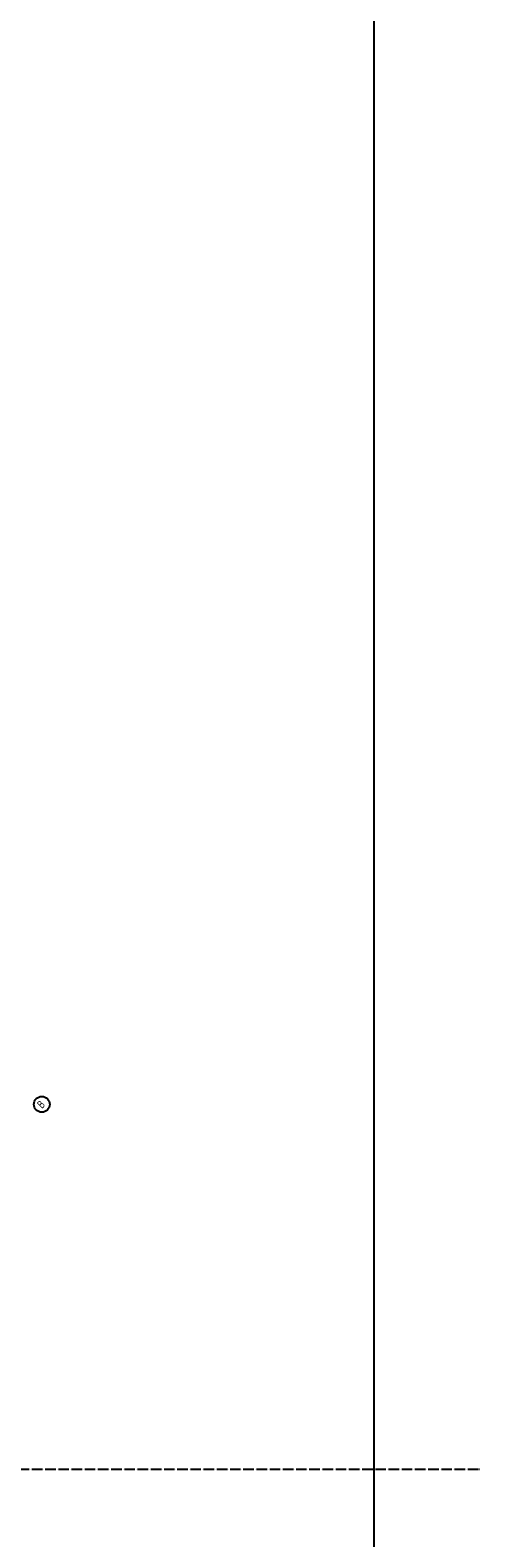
# Model space of a CAD drawing. Header units: millimetres. Extents: x -2995 to 47287, y -2809 to 58122.
# Tile 30 of 143: x 22642 to 26050, y 14679 to 26110. Entities that reach past the tile are written whole.
import ezdxf

# ---------------------------------------------------------------- set-up
doc = ezdxf.new("R2010")
doc.units = ezdxf.units.MM
doc.linetypes.add('______11', pattern=[100, 80, -10, 0, -10])
doc.linetypes.add('______5', pattern=[220, 160, -20, 20, -20])
doc.layers.add('Standard', color=7, linetype='Continuous', lineweight=25)
doc.layers.add('Осевая линия_ общее', color=7, linetype='______5', lineweight=13, true_color=0xa0a0a0)
doc.styles.add('ISOCPEUR', font='ISOCPEUR')

# ---------------------------------------------------------------- blocks, each defined once
blk = doc.blocks.new('СЛОЖНЫЙ_ОБЪЕКТ_0')
at = {"layer": 'Осевая линия_ общее', "color": 253, "linetype": '______11', "lineweight": -3, "true_color": 0xa0a0a0, "transparency": 33554687}
blk.add_line((-2770, 15200), (26050, 15200), dxfattribs=at)
at = {"layer": 'Осевая линия_ общее', "color": 7, "linetype": 'Continuous', "lineweight": 25, "transparency": 33554687}
blk.add_circle((22730, 17966), 59.8, dxfattribs=at)
at = {"layer": 'Осевая линия_ общее', "color": 7, "linetype": 'Continuous', "lineweight": 25, "transparency": 33554687, "insert": (22731, 17930), "char_height": 60, "width": 71.97, "attachment_point": 7, "rotation": 45, "style": 'ISOCPEUR'}
blk.add_mtext('\\W0.80;В', dxfattribs=at)

msp = doc.modelspace()

# ---------------------------------------------------------------- linework, layer by layer
at = {"layer": 'Standard', "color": 7, "linetype": 'Continuous', "lineweight": 25, "transparency": 33554687}
msp.add_lwpolyline([(-350, -350.2), (25250, -350.2), (25250, 46690), (-350, 46690), (-350, -350.2)], dxfattribs=at)

# ---------------------------------------------------------------- block references
at = {"layer": 'Осевая линия_ общее', "color": 253, "linetype": '______11', "lineweight": -3, "true_color": 0xa0a0a0, "transparency": 33554687}
msp.add_blockref('СЛОЖНЫЙ_ОБЪЕКТ_0', (0, 0), dxfattribs=at)

doc.saveas('drawing.dxf')
